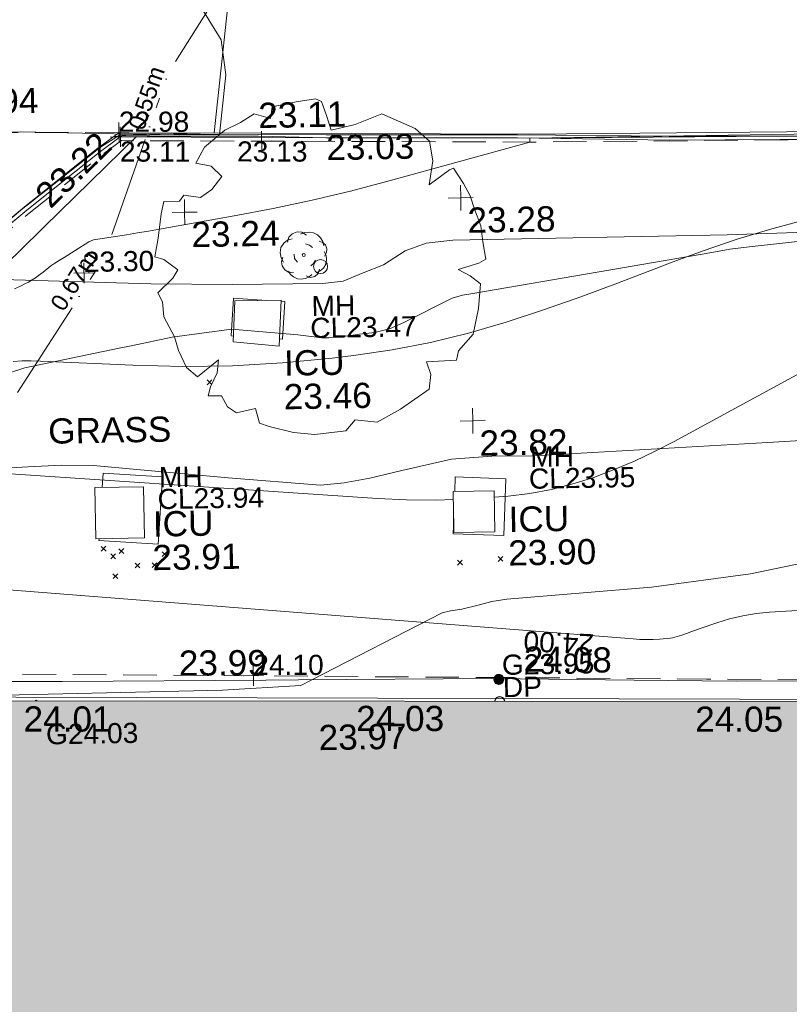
# Model space of a CAD drawing. Header units: millimetres. Extents: x -290717 to 520720, y -88450 to 287762.
# Tile 42 of 256: x -159322 to -147862, y -49527 to -34869. Entities that reach past the tile are written whole.
import ezdxf

# ---------------------------------------------------------------- set-up
doc = ezdxf.new("R2010")
doc.units = ezdxf.units.MM
for name, pattern in [('IMPORT-DASHED _2_', [750, 500, -250]), ('IMPORT-UG_EIR_QLB2 _2_', [2750, 1500, -300, 0, -300, 150, -300, 0, -200]), ('IMPORT-UG_ELEC_STREET LIGHTING_QLB2 _2_', [2700, 1500, -300, 0, -250, 150, -300, 0, -200])]:
    doc.linetypes.add(name, pattern=pattern)
for name, color, linetype, lineweight, true_color in [('00_TOPO_BUILDING_OUTLINE', 5, 'Continuous', 9, 0x0000ff), ('00_TOPO_KERB_BOTTOM', 1, 'Continuous', 9, 0xff0000), ('00_TOPO_KERB_TOP', 7, 'Continuous', 9, 0xa500a5), ('00_TOPO_LEVEL_SPOT', 7, 'Continuous', 9, 0x666666), ('00_TOPO_SERV_IC', 5, 'Continuous', 9, 0x0000ff), ('00_TOPO_TREE', 7, 'Continuous', 9, 0x666666), ('00_UAV_BUILDING_OUTLINE', 5, 'Continuous', 9, 0x0000ff), ('00_UAV_CONCRETE', 9, 'Continuous', 9, 0x808080), ('00_UAV_FORM_LINES', 7, 'Continuous', 9, 0x666666), ('00_UAV_SLOPE_TOP', 40, 'Continuous', 9, 0xffbf00), ('01_DTM_CONTOUR_MNR', 7, 'Continuous', 9, 0xa5a552), ('12333-PUM-2D-U-0001-C01 - Rev2_REVIT IMPORT_dwg', 7, 'Continuous', 9, 0x767676), ('A_RHA_Line', 7, 'Continuous', 9, 0x00a600), ('CONTOURS_INDEX', 4, 'Continuous', 9, 0x00ffff), ('CONTOURS_INDEX_LVL', 4, 'Continuous', 9, 0x00ffff), ('CONTOURS_MINOR', 7, 'Continuous', 9, 0x00a5a5), ('DOWNPIPE', 7, 'Continuous', 9, 0x7fbfff), ('DOWNPIPE_TXT', 7, 'Continuous', 9, 0x7fbfff), ('EAVE', 3, 'Continuous', 9, 0x00ff00), ('GULLY', 7, 'Continuous', 9, 0x7fbfff), ('GULLY_LVL', 7, 'Continuous', 9, 0x7fbfff), ('KERB_BOTTOM', 7, 'Continuous', 9, 0x0000a5), ('KERB_BOTTOM_LVL', 7, 'Continuous', 9, 0x0000a5), ('KERB_TOP', 2, 'Continuous', 9, 0xffff00), ('KERB_TOP_LVL', 2, 'Continuous', 9, 0xffff00), ('MANHOLES', 7, 'Continuous', 9, 0xa50000), ('MANHOLES_LVL', 7, 'Continuous', 9, 0xa50000), ('MANHOLES_TXT', 7, 'Continuous', 9, 0xa50000), ('PUM-EIRCOMM-NOTES', 6, 'Continuous', 9, 0xff00ff), ('PUM-EIRCOMM-QLB2', 6, 'IMPORT-UG_EIR_QLB2 _2_', 9, 0xff00ff), ('SPOT_HEIGHTS_LVL', 7, 'Continuous', 9, 0x00a500), ('TREE', 7, 'Continuous', 9, 0x00a500)]:
    doc.layers.add(name, color=color, linetype=linetype, lineweight=lineweight, true_color=true_color)
for name, color, linetype, lineweight in [('00_TOPO_ROAD_EDGE', 7, 'Continuous', 9), ('00_TOPO_SURVEY_TEXT', 7, 'Continuous', 9), ('A_RHA_Detail', 7, 'Continuous', 9), ('CHANGE_OF_SURFACE', 7, 'IMPORT-DASHED _2_', 9), ('CHANGE_OF_SURFACE_LVL', 7, 'Continuous', 9), ('GEN-TEXT', 7, 'Continuous', 9)]:
    doc.layers.add(name, color=color, linetype=linetype, lineweight=lineweight)
doc.styles.add('Arial_1', font='arial.ttf', dxfattribs={"height": 250})
doc.styles.add('Arial_3', font='arial.ttf', dxfattribs={"height": 300})
doc.styles.add('Swis721 Lt BT_2', font='swissl.ttf', dxfattribs={"height": 375})

# ---------------------------------------------------------------- blocks, each defined once
blk = doc.blocks.new('12333-PUM-2D-U-0001-C01 - Rev2_REVIT IMPORT_dwg_MM-2077200-Site Location Plan Existing')
at = {"layer": '00_TOPO_LEVEL_SPOT', "color": 254, "true_color": 0xcccccc, "flags": 128}
for points in [[(500, 0), (0, 0), (0, 500)], [(0, -500), (0, 0), (-500, 0)]]:
    blk.add_lwpolyline(points, dxfattribs=at)
blk = doc.blocks.new('12333-PUM-2D-U-0001-C01 - Rev2_REVIT IMPORT_dwg_CONIFEROUS_TREE-2077257-Site Location Plan Existing')
at = {"layer": '00_TOPO_TREE', "color": 254, "true_color": 0xcccccc, "flags": 128}
for points in [[(533745984, 725519958), (533746006, 725520030), (533746056, 725520081), (533746129, 725520109), (533746201, 725520102), (533746266, 725520059)], [(533746179, 725520073), (533746237, 725520095), (533746309, 725520102), (533746374, 725520088), (533746431, 725520059), (533746475, 725520016), (533746511, 725519958), (533746525, 725519893)], [(533745919, 725519662), (533745883, 725519727), (533745869, 725519799), (533745883, 725519879), (533745927, 725519944), (533745984, 725519987), (533746056, 725520008)], [(533746453, 725519965), (533746504, 725519944), (533746547, 725519908), (533746569, 725519850), (533746561, 725519792), (533746532, 725519742)], [(533746251, 725519929), (533746309, 725519908), (533746352, 725519871)], [(533746525, 725519807), (533746554, 725519749), (533746561, 725519684), (533746547, 725519619), (533746511, 725519561), (533746460, 725519525), (533746403, 725519496)], [(533746064, 725519504), (533745992, 725519511), (533745934, 725519547), (533745898, 725519605), (533745891, 725519669), (533745912, 725519734)], [(533746129, 725519655), (533746085, 725519713), (533746078, 725519778)], [(533746395, 725519684), (533746367, 725519633), (533746323, 725519597)], [(533746338, 725519468), (533746294, 725519431), (533746237, 725519410), (533746179, 725519403), (533746121, 725519410), (533746064, 725519439), (533746020, 725519475), (533745992, 725519525)], [(533746453, 725519547), (533746431, 725519482), (533746381, 725519439), (533746316, 725519424), (533746251, 725519453)]]:
    blk.add_lwpolyline(points, dxfattribs=at)
at = {"layer": '00_TOPO_TREE', "color": 254, "true_color": 0xcccccc}
blk.add_ellipse((533746222, 725519763), major_axis=(22.2, 0), ratio=1, dxfattribs=at)
blk = doc.blocks.new('12333-PUM-2D-U-0001-C01 - Rev2_REVIT IMPORT_dwg_MGS62954_T2_Galway_ITM_3d_Rev1-2077680-Site Location Plan Existing')
at = {"layer": '00_TOPO_KERB_BOTTOM', "color": 254, "true_color": 0xcccccc, "flags": 128}
for points in [[(533743428, 725521615), (533744406, 725521591), (533745581, 725521567), (533746585, 725521547)], [(533746585, 725521547), (533749434, 725521497), (533751695, 725521438), (533753341, 725521410), (533757066, 725521340), (533760093, 725521278), (533763840, 725521205), (533766553, 725521155), (533766920, 725521150)]]:
    blk.add_lwpolyline(points, dxfattribs=at)
at = {"layer": '00_TOPO_KERB_TOP', "color": 254, "true_color": 0xcccccc, "flags": 128}
for points in [[(533743434, 725521571), (533744406, 725521565), (533745581, 725521541), (533746584, 725521500)], [(533746584, 725521500), (533749433, 725521450), (533751696, 725521376), (533753341, 725521358), (533757065, 725521295), (533760092, 725521231), (533763839, 725521157), (533766553, 725521108), (533766899, 725521103)]]:
    blk.add_lwpolyline(points, dxfattribs=at)
at = {"layer": '00_TOPO_ROAD_EDGE', "color": 254, "true_color": 0xcccccc, "flags": 128}
blk.add_lwpolyline([(533732716, 725521829), (533734765, 725521820), (533736413, 725521800), (533738168, 725521743), (533739330, 725521700), (533740690, 725521690), (533742030, 725521670), (533743428, 725521615)], dxfattribs=at)
at = {"layer": '00_TOPO_SERV_IC', "color": 254, "true_color": 0xcccccc}
for p, q in [((533745186, 725519098), (533745148, 725518488)), ((533745186, 725519098), (533745872, 725519098)), ((533745872, 725519098), (533745834, 725518412)), ((533745148, 725518488), (533745834, 725518412)), ((533743052, 725515592), (533743052, 725516354)), ((533743776, 725516354), (533743052, 725516354)), ((533743776, 725515592), (533743776, 725516354)), ((533748386, 725515592), (533748386, 725516202)), ((533748386, 725516202), (533748996, 725516202)), ((533748996, 725516202), (533748996, 725515592)), ((533743052, 725515592), (533743776, 725515592)), ((533748386, 725515592), (533748996, 725515592))]:
    blk.add_line(p, q, dxfattribs=at)
at = {"layer": '00_UAV_CONCRETE', "color": 254, "true_color": 0xcccccc, "flags": 128}
blk.add_lwpolyline([(533775857, 725512584), (533775861, 725512743), (533773849, 725512821), (533771023, 725512916), (533770295, 725512941), (533767038, 725513031), (533766025, 725513053), (533763105, 725513118), (533761027, 725513165), (533759813, 725513192), (533756142, 725513259), (533756028, 725513260), (533752549, 725513304), (533751029, 725513348), (533748905, 725513410), (533746031, 725513439), (533745548, 725513444), (533742515, 725513475), (533741032, 725513500), (533739474, 725513527), (533739466, 725513449), (533738578, 725513441)], dxfattribs=at)
at = {"layer": '00_UAV_FORM_LINES', "color": 254, "true_color": 0xcccccc, "flags": 128}
for points in [[(533758143, 725520042), (533752533, 725519955), (533748445, 725519946), (533748049, 725519908), (533747734, 725519796), (533747406, 725519594), (533747100, 725519480), (533746802, 725519365), (533746498, 725519333), (533745151, 725519340), (533743936, 725519375), (533741557, 725519486)], [(533739049, 725517147), (533739528, 725516795), (533739737, 725516724), (533740021, 725516664), (533740629, 725516583), (533741150, 725516615), (533741520, 725516660), (533742062, 725516682), (533742559, 725516696), (533743030, 725516684), (533745040, 725516466), (533746413, 725516333), (533746766, 725516359), (533747146, 725516425), (533747626, 725516528), (533748368, 725516684), (533748970, 725516720), (533749603, 725516715), (533753083, 725516850), (533757724, 725517049)]]:
    blk.add_lwpolyline(points, dxfattribs=at)
at = {"layer": '00_UAV_SLOPE_TOP', "color": 254, "true_color": 0xcccccc, "flags": 128}
blk.add_lwpolyline([(533738720, 725516964), (533739049, 725517147), (533739526, 725517665), (533739877, 725518063), (533740692, 725518669), (533742314, 725520200), (533742364, 725520248), (533743765, 725521569)], dxfattribs=at)
at = {"layer": '01_DTM_CONTOUR_MNR', "color": 254, "true_color": 0xcccccc, "flags": 128}
for points in [[(533738192, 725513270), (533744897, 725513304), (533746065, 725513357), (533746220, 725513430), (533748192, 725514399), (533748314, 725514429), (533748484, 725514448), (533748729, 725514505), (533748931, 725514556), (533749156, 725514588), (533751315, 725514728), (533752789, 725514898), (533754470, 725515219)], [(533741810, 725518084), (533742039, 725518153), (533743450, 725518422), (533743631, 725518457), (533744242, 725518573), (533745125, 725518678), (533746115, 725518576), (533746476, 725518527), (533746573, 725518525), (533746679, 725518531), (533746896, 725518554), (533747032, 725518569), (533747260, 725518588), (533747481, 725518641), (533747693, 725518734), (533748421, 725519079), (533748576, 725519123), (533748728, 725519146), (533752299, 725519694), (533752568, 725519737), (533752856, 725519768), (533755340, 725520000)], [(533743425, 725521578), (533743605, 725521589), (533744317, 725521587), (533744410, 725521582), (533745000, 725521580), (533745107, 725522463), (533745048, 725522989), (533744350, 725524170), (533745258, 725524999), (533746017, 725525676), (533746641, 725526133), (533747090, 725526500), (533746785, 725526509), (533746660, 725526513), (533746178, 725526525), (533745789, 725526580), (533745298, 725526675), (533743217, 725526938), (533741391, 725527117), (533740575, 725527167), (533738630, 725527241), (533735890, 725527380), (533733220, 725527440)]]:
    blk.add_lwpolyline(points, dxfattribs=at)
at = {"xscale": 0.375, "yscale": 0.375, "zscale": 0.375}
for p in [(533748574, 725520573), (533744460, 725520430), (533748694, 725517250)]:
    blk.add_blockref('12333-PUM-2D-U-0001-C01 - Rev2_REVIT IMPORT_dwg_MM-2077200-Site Location Plan Existing', p, dxfattribs=at)
blk.add_blockref('12333-PUM-2D-U-0001-C01 - Rev2_REVIT IMPORT_dwg_CONIFEROUS_TREE-2077257-Site Location Plan Existing', (0, 0))
at = {"layer": '00_TOPO_BUILDING_OUTLINE', "color": 251, "true_color": 0x666666, "insert": (533746318, 725512762), "char_height": 375, "width": 1495.9, "attachment_point": 1, "line_spacing_factor": 1.005062, "style": 'Swis721 Lt BT_2'}
blk.add_mtext('23.97', dxfattribs=at)
at = {"layer": '00_TOPO_KERB_BOTTOM', "color": 251, "true_color": 0x666666, "insert": (533746585, 725521543), "char_height": 375, "width": 1495.9, "attachment_point": 1, "line_spacing_factor": 1.005062, "style": 'Swis721 Lt BT_2'}
blk.add_mtext('23.03', dxfattribs=at)
at = {"layer": '00_TOPO_KERB_TOP', "color": 251, "true_color": 0x666666, "insert": (533745581, 725522039), "char_height": 375, "width": 1495.9, "attachment_point": 1, "line_spacing_factor": 1.005062, "style": 'Swis721 Lt BT_2'}
blk.add_mtext('23.11', dxfattribs=at)
at = {"layer": '00_TOPO_LEVEL_SPOT', "char_height": 375, "width": 1495.9, "attachment_point": 1, "line_spacing_factor": 1.005062, "style": 'Swis721 Lt BT_2'}
for s, insert in [('23.28', (533748669, 725520425)), ('23.24', (533744555, 725520283)), ('23.82', (533748789, 725517103))]:
    blk.add_mtext(s, dxfattribs=dict(at, insert=insert))
at = {"layer": '00_TOPO_ROAD_EDGE', "color": 251, "true_color": 0x666666, "insert": (533741001, 725522320), "char_height": 375, "width": 1495.9, "attachment_point": 1, "line_spacing_factor": 1.005062, "style": 'Swis721 Lt BT_2'}
blk.add_mtext('22.94', dxfattribs=at)
at = {"layer": '00_TOPO_SERV_IC', "color": 251, "true_color": 0x666666, "char_height": 375, "attachment_point": 1, "line_spacing_factor": 1.005062, "style": 'Swis721 Lt BT_2'}
for s, insert, width in [('ICU', (533745900, 725518345), 1021.01), ('23.46', (533745887, 725517845), 1495.9), ('ICU', (533743905, 725515984), 1021.01), ('ICU', (533749203, 725515961), 1021.01), ('23.91', (533743891, 725515484), 1495.9), ('23.90', (533749189, 725515461), 1495.9)]:
    blk.add_mtext(s, dxfattribs=dict(at, insert=insert, width=width))
at = {"layer": '00_TOPO_SURVEY_TEXT', "color": 251, "true_color": 0x666666, "insert": (533742371, 725517394), "char_height": 375, "width": 2018.28, "attachment_point": 1, "line_spacing_factor": 1.005062, "style": 'Swis721 Lt BT_2'}
blk.add_mtext('GRASS', dxfattribs=at)
at = {"layer": '00_UAV_BUILDING_OUTLINE', "color": 251, "true_color": 0x666666, "char_height": 375, "width": 1495.9, "attachment_point": 1, "rotation": 358.9593, "line_spacing_factor": 1.005062, "style": 'Swis721 Lt BT_2'}
for s, insert in [('24.01', (533741933, 725513117)), ('24.03', (533746885, 725513038)), ('24.05', (533751932, 725512939))]:
    blk.add_mtext(s, dxfattribs=dict(at, insert=insert))
at = {"layer": '00_UAV_CONCRETE', "color": 251, "true_color": 0x666666, "char_height": 375, "width": 1495.9, "attachment_point": 1, "line_spacing_factor": 1.005062, "style": 'Swis721 Lt BT_2'}
for s, insert, rotation in [('23.99', (533744258, 725513907), 359.417), ('24.08', (533749398, 725513879), 358.3338)]:
    blk.add_mtext(s, dxfattribs=dict(at, insert=insert, rotation=rotation))
at = {"layer": '00_UAV_SLOPE_TOP', "color": 251, "true_color": 0x666666, "insert": (533742206, 725520779), "char_height": 375, "width": 1495.9, "attachment_point": 1, "rotation": 43.332, "line_spacing_factor": 1.005062, "style": 'Swis721 Lt BT_2'}
blk.add_mtext('23.22', dxfattribs=at)
blk = doc.blocks.new('12333-PUM-2D-U-0001-C01 - Rev2_REVIT IMPORT_dwg_TREE_1-V219-Site Location Plan Existing')
at = {"layer": 'TREE', "color": 9, "true_color": 0xaae1aa, "flags": 128}
blk.add_lwpolyline([(-230.614, 433.535), (-189.325, 457.704), (-140.987, 443.605), (-135.952, 477.845), (-64.451, 491.944), (-6.042, 500), (11.078, 490.937), (25.176, 449.648), (38.268, 405.337), (110.775, 421.45), (190.332, 451.662), (289.023, 406.344), (331.319, 368.077), (339.376, 308.661), (327.291, 238.167), (388.721, 281.47), (400.806, 286.506), (430.01, 240.181), (449.144, 202.92), (461.229, 162.638), (479.355, 113.293), (484.391, 64.955), (492.447, 13.595), (471.299, 1.511), (409.869, -15.609), (445.116, -35.75), (475.327, -59.919), (468.278, -133.434), (451.158, -208.963), (406.848, -258.308), (399.799, -285.498), (310.171, -289.527), (323.263, -326.788), (317.221, -371.098), (230.614, -428.499), (160.121, -465.76), (94.663, -457.704), (66.465, -489.93), (-26.183, -500), (-89.627, -492.951), (-161.128, -473.817), (-190.332, -462.739), (-201.41, -419.436), (-257.805, -431.521), (-283.988, -412.387), (-302.115, -380.161), (-341.39, -379.154), (-334.34, -351.964), (-313.192, -310.675), (-309.164, -272.407), (-372.608, -321.752), (-404.834, -293.555), (-426.989, -242.195), (-438.066, -201.913), (-469.285, -141.49), (-472.306, -97.18), (-485.398, -69.99), (-440.081, -26.687), (-424.975, -2.518), (-466.264, 28.701), (-492.447, 37.764), (-482.377, 93.152), (-472.306, 165.66), (-463.243, 201.913), (-416.918, 201.913), (-403.827, 220.04), (-353.474, 211.984), (-319.235, 235.146), (-289.023, 273.414), (-320.242, 304.632), (-365.559, 314.703), (-339.376, 361.027), (-277.946, 411.38)], close=True, dxfattribs=at)
blk = doc.blocks.new('12333-PUM-2D-U-0001-C01 - Rev2_REVIT IMPORT_dwg_MH_CIR2-V239-Site Location Plan Existing')
at = {"layer": 'GULLY', "color": 254, "true_color": 0xd4e9ff, "flags": 128}
blk.add_lwpolyline([(154, 475), (0, 500), (-154, 475)], dxfattribs=at)
blk = doc.blocks.new('12333-PUM-2D-U-0001-C01 - Rev2_REVIT IMPORT_dwg_SPOT-2077769-Site Location Plan Existing')
at = {"layer": 'CHANGE_OF_SURFACE_LVL', "color": 253, "true_color": 0xaaaaaa}
for p, q in [((0, 500), (0, -500)), ((-500, 0), (500, 0))]:
    blk.add_line(p, q, dxfattribs=at)
blk = doc.blocks.new('12333-PUM-2D-U-0001-C01 - Rev2_REVIT IMPORT_dwg_SPOT-2077770-Site Location Plan Existing')
at = {"layer": 'KERB_BOTTOM_LVL', "color": 9, "true_color": 0xaaaae1}
for p, q in [((0, 500), (0, -500)), ((-500, 0), (500, 0))]:
    blk.add_line(p, q, dxfattribs=at)
blk = doc.blocks.new('12333-PUM-2D-U-0001-C01 - Rev2_REVIT IMPORT_dwg_SPOT-2077810-Site Location Plan Existing')
at = {"layer": 'KERB_TOP_LVL', "color": 51, "true_color": 0xffffaa}
for p, q in [((0, 500), (0, -500)), ((-500, 0), (500, 0))]:
    blk.add_line(p, q, dxfattribs=at)
blk = doc.blocks.new('12333-PUM-2D-U-0001-C01 - Rev2_REVIT IMPORT_dwg_SPOT-2077775-Site Location Plan Existing')
at = {"layer": 'SPOT_HEIGHTS_LVL', "color": 9, "true_color": 0xaae1aa}
for p, q in [((0, 500), (0, -500)), ((-500, 0), (500, 0))]:
    blk.add_line(p, q, dxfattribs=at)
blk = doc.blocks.new('12333-PUM-2D-U-0001-C01 - Rev2_REVIT IMPORT_dwg_MH_CIR1-V256-Site Location Plan Existing')
at = {"layer": 'DOWNPIPE', "color": 254, "true_color": 0xd4e9ff, "flags": 128}
for points in [[(493, 45), (475, 154), (404, 293), (293, 404), (154, 475), (0, 500), (-154, 475), (-293, 404), (-404, 293), (-475, 154), (-490, 63)], [(483, 45), (466, 151), (396, 288), (288, 396), (151, 466), (0, 490), (-151, 466), (-288, 396), (-396, 288), (-466, 151), (-480, 62)], [(464, 45), (448, 145), (381, 276), (276, 381), (145, 448), (0, 471), (-145, 448), (-276, 381), (-381, 276), (-448, 145), (-461, 62)]]:
    blk.add_lwpolyline(points, dxfattribs=at)
blk = doc.blocks.new('12333-PUM-2D-U-0001-C01 - Rev2_REVIT IMPORT_dwg_MH_CIR2-V255-Site Location Plan Existing')
at = {"layer": 'GULLY', "color": 254, "true_color": 0xd4e9ff}
for p, q in [((-499, -33), (33, 499)), ((-496, 60), (-60, 496)), ((-488, -111), (111, 488)), ((-467, -180), (180, 467)), ((-467, 179), (-179, 467)), ((-438, -241), (241, 438)), ((-403, -296), (296, 403)), ((-362, -345), (345, 362)), ((-315, -388), (388, 315)), ((-263, -425), (425, 263)), ((-204, -456), (456, 204)), ((-138, -480), (480, 138)), ((-64, -496), (496, 64)), ((22, -500), (500, -22)), ((128, -483), (483, -128)), ((305, -396), (396, -305))]:
    blk.add_line(p, q, dxfattribs=at)
at = {"layer": 'GULLY', "color": 254, "true_color": 0xd4e9ff, "flags": 128}
blk.add_lwpolyline([(475, -154), (500, 0), (475, 154), (404, 293), (293, 404), (154, 475), (0, 500), (-154, 475), (-293, 404), (-404, 293), (-475, 154), (-500, 0), (-475, -154), (-404, -293), (-293, -404), (-154, -475), (0, -500), (154, -475), (293, -404), (404, -293)], close=True, dxfattribs=at)
blk = doc.blocks.new('12333-PUM-2D-U-0001-C01 - Rev2_REVIT IMPORT_dwg-1620468-Site Location Plan Existing')
at = {"layer": 'CHANGE_OF_SURFACE', "color": 253, "true_color": 0xaaaaaa, "flags": 128}
for points in [[(102421, -94223), (95710, -94097), (95079, -95912)], [(97666, -98436), (97957, -98067), (98176, -97794), (98567, -97428), (99133, -96937), (99549, -96595), (100102, -96163), (100450, -95887), (101065, -95398), (102155, -94556), (102457, -94342), (104545, -94385), (108539, -94469), (113452, -94513), (118692, -94673), (123079, -94754), (127999, -94841), (133904, -94962), (137314, -95022), (138010, -95088), (138622, -95187), (139110, -95298), (139677, -95457), (140183, -95666), (140662, -95984), (141246, -96532), (141712, -97124), (142036, -97862), (142218, -98390), (142014, -98961), (141892, -99280), (141685, -99740), (141476, -100165), (141253, -100548), (140959, -100981), (140643, -101395), (140416, -101748), (140170, -102223), (139981, -102596), (139408, -103693), (139471, -103726)], [(134841, -103271), (134843, -103028), (126720, -102873), (119869, -102718), (111028, -102508), (97534, -102177), (97592, -100144)]]:
    blk.add_lwpolyline(points, dxfattribs=at)
at = {"layer": 'CONTOURS_INDEX', "color": 131, "true_color": 0xaaffff, "flags": 128}
for points in [[(99141, -100851), (109949, -101893), (110047, -101900), (110144, -101905), (110242, -101905), (110340, -101903), (110392, -101900), (110464, -101894), (110534, -101884), (110603, -101867), (110672, -101847), (110740, -101824), (110808, -101801), (110876, -101779), (110945, -101756), (111194, -101675), (111388, -101620), (111585, -101576), (111784, -101548), (111985, -101531), (117719, -101287)], [(100541, -95676), (100974, -95326), (101103, -95227), (101157, -95186), (101211, -95144), (101266, -95103), (101320, -95062), (102095, -94473), (102158, -94426), (102429, -94261), (103838, -94251), (104168, -91621)]]:
    blk.add_lwpolyline(points, dxfattribs=at)
at = {"layer": 'CONTOURS_MINOR', "color": 254, "true_color": 0xaae1e1, "flags": 128}
for points in [[(100828, -96522), (100917, -96481), (100984, -96449), (101038, -96422), (101090, -96393), (101140, -96360), (101190, -96326), (101257, -96277), (101374, -96189), (101404, -96168), (101420, -96158), (101435, -96148), (101516, -96099), (101573, -96066), (101629, -96032), (101685, -95998), (101741, -95964), (101945, -95839), (102016, -95809), (102345, -95766), (102510, -95743), (102674, -95720), (102839, -95696), (103003, -95670), (104117, -95492), (104699, -95391), (105279, -95279), (105856, -95151), (106431, -95012), (108538, -94471), (108538, -94411), (113458, -94423)], [(107916, -99748), (108122, -99733), (108447, -99698), (108769, -99646), (109087, -99570), (109401, -99478), (109709, -99366), (110014, -99245), (110312, -99110), (110607, -98965), (114108, -97141)], [(100787, -97601), (100922, -97596), (101057, -97597), (101193, -97603), (102568, -97689), (103311, -97718), (104054, -97722), (104796, -97690), (105537, -97633), (105855, -97600), (106434, -97524), (107008, -97427), (107576, -97296), (108140, -97143), (108698, -96968), (109254, -96786), (109807, -96594), (110357, -96395), (110585, -96310), (111091, -96132), (111601, -95969), (112118, -95825), (112638, -95696)], [(100201, -99229), (106176, -99736), (106610, -99762), (107043, -99776), (107307, -99771)]]:
    blk.add_lwpolyline(points, dxfattribs=at)
at = {"layer": 'EAVE', "color": 81, "true_color": 0xaaffaa, "flags": 128}
blk.add_lwpolyline([(134976, -103274), (134976, -103235), (124090, -103073), (97145, -102525), (97138, -101655), (97012, -101652)], dxfattribs=at)
at = {"layer": 'GEN-TEXT', "color": 253, "true_color": 0xaaaaaa}
for p, q in [((103670, -97997), (103741, -97926)), ((103741, -97997), (103670, -97926)), ((102051, -100447), (102122, -100376)), ((102122, -100447), (102051, -100376)), ((102190, -100563), (102261, -100492)), ((102261, -100563), (102190, -100492)), ((102314, -100487), (102385, -100416)), ((102385, -100487), (102314, -100416)), ((102957, -100544), (103028, -100473)), ((103028, -100544), (102957, -100473)), ((102551, -100705), (102622, -100634)), ((102622, -100705), (102551, -100634)), ((102806, -100706), (102877, -100635)), ((102877, -100706), (102806, -100635)), ((107352, -100746), (107423, -100675)), ((107423, -100746), (107352, -100675)), ((107957, -100703), (108028, -100632)), ((108028, -100703), (107957, -100632)), ((102218, -100858), (102289, -100787)), ((102289, -100858), (102218, -100787))]:
    blk.add_line(p, q, dxfattribs=at)
at = {"layer": 'KERB_BOTTOM', "color": 9, "true_color": 0xaaaae1, "flags": 128}
blk.add_lwpolyline([(97665, -98284), (97863, -97995), (98090, -97714), (98489, -97341), (99057, -96848), (99475, -96503), (100029, -96070), (100377, -95795), (100993, -95305), (102085, -94461), (102421, -94223), (104548, -94267), (108541, -94351), (113455, -94395)], dxfattribs=at)
at = {"layer": 'KERB_TOP', "color": 51, "true_color": 0xffffaa, "flags": 128}
blk.add_lwpolyline([(97665, -98371), (97913, -98033), (98136, -97756), (98530, -97387), (99097, -96895), (99514, -96552), (100067, -96119), (100416, -95844), (101031, -95354), (102122, -94511), (102440, -94286), (104546, -94330), (108540, -94413), (113453, -94458)], dxfattribs=at)
at = {"layer": 'MANHOLES', "color": 9, "true_color": 0xe1aaaa}
for p, q in [((104084, -96716), (104577, -96757)), ((107295, -100280), (107307, -100052)), ((102018, -100286), (102020, -100262))]:
    blk.add_line(p, q, dxfattribs=at)
at = {"layer": 'MANHOLES', "color": 9, "true_color": 0xe1aaaa, "flags": 128}
for points in [[(104074, -97279), (104038, -97276), (104084, -96716)], [(104791, -96774), (104849, -96779), (104804, -97339), (104760, -97335)], [(102081, -99500), (102098, -99287), (102979, -99358), (102900, -100356), (102018, -100286)], [(107328, -99652), (107339, -99435), (108091, -99474), (108047, -100319), (107295, -100280)]]:
    blk.add_lwpolyline(points, dxfattribs=at)
at = {"layer": 'PUM-EIRCOMM-QLB2', "color": 211, "true_color": 0xffaaff, "flags": 128}
blk.add_lwpolyline([(201398, -90242), (194300, -89978), (176492, -89664), (164630, -89559), (152400, -89441), (137995, -89062), (117127, -88726), (106155, -88784), (103180, -93333), (102151, -96110), (100560, -98494), (99441, -100108), (97793, -102068)], dxfattribs=at)
at = {"layer": 'TREE', "color": 9, "true_color": 0xaae1aa}
blk.add_circle((105389, -96268), 105, dxfattribs=at)
blk.add_blockref('12333-PUM-2D-U-0001-C01 - Rev2_REVIT IMPORT_dwg_MGS62954_T2_Galway_ITM_3d_Rev1-2077680-Site Location Plan Existing', (-533641080, -725615854))
for name, p, xscale, yscale, zscale in [('12333-PUM-2D-U-0001-C01 - Rev2_REVIT IMPORT_dwg_TREE_1-V219-Site Location Plan Existing', (105389, -96268), 5, 5, 5), ('12333-PUM-2D-U-0001-C01 - Rev2_REVIT IMPORT_dwg_SPOT-2077770-Site Location Plan Existing', (102421, -94223), 0.3, 0.3, 0.3), ('12333-PUM-2D-U-0001-C01 - Rev2_REVIT IMPORT_dwg_SPOT-2077810-Site Location Plan Existing', (102440, -94286), 0.3, 0.3, 0.3), ('12333-PUM-2D-U-0001-C01 - Rev2_REVIT IMPORT_dwg_SPOT-2077769-Site Location Plan Existing', (104545, -94385), 0.3, 0.3, 0.3), ('12333-PUM-2D-U-0001-C01 - Rev2_REVIT IMPORT_dwg_SPOT-2077775-Site Location Plan Existing', (101866, -96303), 0.3, 0.3, 0.3), ('12333-PUM-2D-U-0001-C01 - Rev2_REVIT IMPORT_dwg_SPOT-2077769-Site Location Plan Existing', (104281, -102342), 0.3, 0.3, 0.3), ('12333-PUM-2D-U-0001-C01 - Rev2_REVIT IMPORT_dwg_MH_CIR2-V255-Site Location Plan Existing', (107936, -102459), 0.15, 0.15, 0.15), ('12333-PUM-2D-U-0001-C01 - Rev2_REVIT IMPORT_dwg_MH_CIR2-V239-Site Location Plan Existing', (101042, -102700), 0.1, 0.1, 0.1), ('12333-PUM-2D-U-0001-C01 - Rev2_REVIT IMPORT_dwg_MH_CIR1-V256-Site Location Plan Existing', (107944, -102791), 0.15, 0.15, 0.15)]:
    blk.add_blockref(name, p, dxfattribs=dict(xscale=xscale, yscale=yscale, zscale=zscale))
at = {"layer": 'CHANGE_OF_SURFACE_LVL', "char_height": 300, "width": 1256.11, "attachment_point": 1, "rotation": 358.873, "line_spacing_factor": 0.941778, "style": 'Arial_3'}
for s, insert in [('23.13', (104179, -94382)), ('24.10', (104287, -102028))]:
    blk.add_mtext(s, dxfattribs=dict(at, insert=insert))
at = {"layer": 'CONTOURS_INDEX_LVL', "insert": (109351, -102113), "char_height": 300, "width": 1256.11, "attachment_point": 1, "rotation": 176.3055, "line_spacing_factor": 0.941778, "style": 'Arial_3'}
blk.add_mtext('24.00', dxfattribs=at)
at = {"layer": 'DOWNPIPE_TXT', "insert": (107994, -102426), "char_height": 300, "width": 694.17, "attachment_point": 1, "line_spacing_factor": 0.941778, "style": 'Arial_3'}
blk.add_mtext('DP', dxfattribs=at)
at = {"layer": 'GULLY_LVL', "char_height": 300, "width": 1645.43, "attachment_point": 1, "line_spacing_factor": 0.941778, "style": 'Arial_3'}
for s, insert in [('G23.95', (107986, -102094)), ('G24.03', (101180, -103010))]:
    blk.add_mtext(s, dxfattribs=dict(at, insert=insert))
at = {"layer": 'KERB_BOTTOM_LVL', "insert": (102427, -93908), "char_height": 300, "width": 1256.11, "attachment_point": 1, "rotation": 358.873, "line_spacing_factor": 0.941778, "style": 'Arial_3'}
blk.add_mtext('22.98', dxfattribs=at)
at = {"layer": 'KERB_TOP_LVL', "insert": (102435, -94353), "char_height": 300, "width": 1256.11, "attachment_point": 1, "rotation": 358.873, "line_spacing_factor": 0.941778, "style": 'Arial_3'}
blk.add_mtext('23.11', dxfattribs=at)
at = {"layer": 'MANHOLES_LVL', "char_height": 300, "width": 1895.19, "attachment_point": 1, "line_spacing_factor": 0.941778, "style": 'Arial_3'}
for s, insert in [('CL23.47', (105220, -97030)), ('CL23.95', (108436, -99331)), ('CL23.94', (102903, -99537))]:
    blk.add_mtext(s, dxfattribs=dict(at, insert=insert))
at = {"layer": 'MANHOLES_TXT', "char_height": 300, "width": 774.97, "attachment_point": 1, "line_spacing_factor": 0.941778, "style": 'Arial_3'}
for insert in [(105244, -96704), (108461, -99005), (102928, -99212)]:
    blk.add_mtext('MH', dxfattribs=dict(at, insert=insert))
at = {"layer": 'PUM-EIRCOMM-NOTES', "char_height": 250, "width": 1160.03, "attachment_point": 2, "line_spacing_factor": 0.941778, "style": 'Arial_1'}
for s, insert, rotation in [('0.55m', (102724, -93670), 69.6681), ('0.67m', (101611, -96344), 56.2822)]:
    blk.add_mtext(s, dxfattribs=dict(at, insert=insert, rotation=rotation))
at = {"layer": 'SPOT_HEIGHTS_LVL', "insert": (101866, -95988), "char_height": 300, "width": 1256.11, "attachment_point": 1, "line_spacing_factor": 0.941778, "style": 'Arial_3'}
blk.add_mtext('23.30', dxfattribs=at)

msp = doc.modelspace()

# ---------------------------------------------------------------- hatches: boundary and pattern name
at = {"layer": 'A_RHA_Detail', "true_color": 0xc0c0c0}
h = msp.add_hatch(color=9, dxfattribs=at)
h.paths.add_polyline_path([(-80881, -68503), (-80401, -68483), (-80401, -62985), (-24475, -63009), (-24456, -50840), (-36623, -50832), (-36623, -44229), (-50959, -44214), (-50959, -42574), (-54564, -42571), (-54566, -45054), (-92409, -45027), (-92412, -49202), (-100062, -49202), (-100052, -64853), (-86121, -64853), (-86092, -62958), (-84861, -62958), (-84855, -68240), (-80871, -68240)])
h.paths.add_polyline_path([(-137239, -68462), (-132720, -68433), (-132847, -62850), (-130455, -62917), (-130498, -61356), (-117581, -61423), (-117492, -49184), (-125137, -49178), (-125134, -45033), (-163007, -45006), (-163007, -44090), (-163124, -44090), (-163123, -42384), (-166564, -42384), (-166565, -44044), (-193158, -44025), (-193195, -62864), (-137270, -62917), (-137254, -65680)])
h.paths.add_polyline_path([(120311, -32334), (120312, -31611), (133451, -31638), (133469, -19718), (121296, -19692), (121320, -8191), (112277, -8172), (112263, -14811), (78286, -14740), (78293, -8167), (76546, -8163), (69356, -8153), (69354, -9157), (68373, -9155), (68373, -13706), (69334, -13708), (69325, -16250), (66623, -16250), (66620, -17995), (65989, -17995), (65985, -19731), (57152, -19712), (57127, -31560), (70278, -31587), (70278, -32272), (78264, -32285), (78267, -31020), (112336, -31091), (112336, -32318), (119781, -32333)])
h.paths.add_polyline_path([(7504, -1791), (15482, -674), (15484, 148), (56188, 206), (56156, 14338), (18017, 14236), (17968, 34313), (21727, 34324), (21709, 40608), (18010, 40608), (17996, 45484), (9770, 45421), (3966, 45443), (3985, 14177), (1023, 14177), (-277, 14191), (-232, 5977), (-226, 194), (1220, 180), (7478, 143), (7489, -674)])
h.paths.add_polyline_path([(77756, 53), (77730, 1700), (94464, 1660), (94606, 17991), (88810, 18015), (88800, 14437), (69414, 14458), (69377, 100), (70761, 92)])
h.paths.add_polyline_path([(61252, 46454), (105775, 46473), (105768, 61853), (92285, 61853), (92309, 65784), (96107, 65768), (96060, 75209), (101085, 75072), (104988, 74765), (108404, 74364), (112009, 73787), (115645, 73050), (116891, 72762), (120209, 71893), (120865, 71704), (124136, 70670), (127436, 69481), (127820, 69395), (128274, 69332), (128732, 69307), (129190, 69320), (129645, 69372), (130095, 69461), (130535, 69588), (130963, 69751), (131376, 69950), (131771, 70182), (132163, 70461), (132496, 70742), (132821, 71065), (133117, 71414), (133384, 71787), (133617, 72179), (133817, 72591), (133983, 73018), (134112, 73458), (134204, 73907), (134258, 74362), (134273, 74820), (134251, 75277), (134190, 75731), (134091, 76179), (133955, 76617), (133783, 77041), (133576, 77450), (133336, 77840), (133064, 78209), (132762, 78554), (132432, 78872), (132077, 79161), (131698, 79420), (131300, 79646), (131094, 79746), (132146, 83110), (122788, 86283), (121604, 82800), (117096, 83871), (116842, 83526), (116121, 91222), (110238, 91274), (110194, 90435), (104988, 90486), (104973, 94310), (103746, 94310), (103840, 122852), (96365, 122932), (96350, 123952), (104556, 123902), (104607, 120249), (125503, 120134), (125662, 137657), (114480, 137699), (114382, 129150), (104644, 129188), (104578, 126217), (101184, 126159), (101265, 135959), (89967, 135989), (89928, 125824), (93631, 125841), (93581, 122932), (88697, 122905), (88679, 95739), (86378, 95739), (86378, 96178), (83280, 96201), (83274, 95736), (70170, 95733), (70166, 96272), (66675, 96257), (66655, 95756), (65785, 95756), (65888, 117471), (53473, 117488), (53434, 98570), (40649, 98570), (40610, 94406), (38854, 94410), (38849, 89464), (40612, 89518), (40665, 86258), (38372, 86306), (38370, 76901), (50938, 76944), (50923, 74599), (56485, 74589), (56485, 75195), (92465, 75233), (92646, 71767), (89811, 69363), (85313, 69361), (85313, 66907), (75210, 66903), (75210, 63816), (70819, 63816), (70819, 64253), (69457, 64253), (69456, 66902), (61303, 66899), (61305, 63970), (70500, 63970), (70500, 61853), (61246, 61849), (61252, 46455)])
h.paths.add_polyline_path([(-17153, 48569), (-17153, 60770), (-29363, 60775), (-29363, 67399), (-43507, 67405), (-43489, 69093), (-45766, 69109), (-45794, 67405), (-47272, 67404), (-47272, 66455), (-86005, 66469), (-86007, 60522), (-92663, 60522), (-92667, 50184), (-79752, 50180), (-79752, 48591), (-17158, 48569)])
h.paths.add_polyline_path([(-201056, 48629), (-138378, 48635), (-138378, 50133), (-125468, 50134), (-125469, 60566), (-132187, 60566), (-132187, 66533), (-170643, 66806), (-170643, 67739), (-200340, 67489), (-200349, 60828), (-201058, 60828), (-201057, 51102)])
h.paths.add_polyline_path([(-240052, 54769), (-239444, 54811), (-239187, 54842), (-238765, 54941), (-238382, 55122), (-237990, 55355), (-237269, 55936), (-237030, 56229), (-236793, 56569), (-236555, 57004), (-236433, 57267), (-236300, 57753), (-236251, 58017), (-236236, 58516), (-236233, 58988), (-236214, 59823), (-236364, 59821), (-236634, 60698), (-236392, 61432), (-236225, 61435), (-236202, 62638), (-232564, 62639), (-232564, 63049), (-232732, 63049), (-232860, 63458), (-232732, 63914), (-232561, 63914), (-232522, 70598), (-240629, 70599), (-240630, 72351), (-246413, 72347), (-246413, 70616), (-254450, 70619), (-254455, 70754), (-254470, 73192), (-263883, 73268), (-263902, 68261), (-263715, 68260), (-263553, 67820), (-263719, 67392), (-263914, 67392), (-263957, 58634), (-260181, 58611), (-260192, 56354), (-257185, 56339), (-257213, 57093), (-257339, 57093), (-257471, 57532), (-257339, 58062), (-257203, 58064), (-257174, 58599), (-256478, 58575), (-256478, 58789), (-256013, 58912), (-255397, 58781), (-255397, 58596), (-243810, 58586), (-243805, 58352), (-243741, 57885), (-243619, 57422), (-243424, 56944), (-243247, 56608), (-243003, 56250), (-242732, 55933), (-242372, 55603), (-242141, 55425), (-241805, 55217), (-241529, 55077), (-241101, 54917), (-240836, 54841), (-240453, 54789), (-240203, 54777)])
h.paths.add_polyline_path([(40277, 59895), (40329, 69197), (36589, 69218), (36619, 74674), (32264, 74687), (32233, 69156), (11917, 69270), (11967, 78219), (29088, 78123), (29143, 88141), (15719, 88216), (15733, 90590), (4594, 90652), (4525, 78265), (10097, 78234), (10077, 74773), (4548, 74804), (4466, 60107), (19126, 60025), (19140, 62528), (31739, 62457), (31725, 59943), (38370, 59906)])
h.paths.add_polyline_path([(-246083, 72334), (-246083, 72334), (-246208, 72334)])
h.paths.add_polyline_path([(-114575, 112178), (-114575, 112178), (-114707, 115802)])
h.paths.add_polyline_path([(-154700, 101760), (-114382, 101776), (-114382, 106927), (-113756, 106927), (-113758, 111847), (-114432, 111847), (-114432, 112178), (-114575, 112178), (-114579, 121707), (-123057, 121707), (-123069, 156453), (-119381, 156454), (-119381, 160166), (-115501, 160167), (-115503, 166207), (-132412, 166600), (-132412, 166666), (-135275, 166665), (-135275, 166628), (-135911, 166628), (-135911, 166352), (-152521, 166346), (-152518, 159143), (-150699, 159118), (-150756, 122561), (-151059, 122561), (-151061, 121302), (-154138, 121373), (-154138, 121865), (-154704, 121867), (-154689, 119352), (-154746, 119352), (-154746, 118722), (-160794, 118749), (-160794, 119411), (-163852, 119422), (-163855, 118762), (-167569, 118779), (-166635, 124395), (-166844, 124471), (-167569, 124708), (-168028, 124841), (-168631, 124991), (-169238, 125117), (-169850, 125220), (-170466, 125298), (-171089, 125352), (-171704, 125381), (-172325, 125386), (-172782, 125375), (-173402, 125337), (-174019, 125276), (-174634, 125190), (-175245, 125081), (-176047, 124896), (-176665, 124725), (-177045, 124609), (-177632, 124405), (-176665, 118819), (-177559, 118822), (-177662, 125263), (-176365, 126543), (-159462, 126320), (-157058, 128609), (-157061, 136153), (-158639, 137740), (-159352, 137740), (-161634, 140201), (-168728, 140257), (-171035, 137943), (-174184, 137943), (-176460, 140292), (-177342, 140292), (-177342, 140358), (-183429, 140356), (-185922, 137917), (-185922, 131757), (-186907, 131757), (-187725, 130810), (-187724, 127376), (-186481, 126305), (-186479, 122327), (-185176, 121059), (-180304, 121059), (-180304, 118802), (-193555, 118802), (-193555, 133118), (-192594, 133118), (-192594, 134201), (-192225, 134201), (-192226, 136615), (-192595, 136615), (-192595, 137734), (-193589, 137734), (-193589, 147475), (-193163, 147493), (-192607, 147551), (-192360, 147590), (-192200, 147617), (-191883, 147683), (-191569, 147762), (-191020, 147932), (-190951, 147956), (-190648, 148071), (-190350, 148198), (-190057, 148336), (-189770, 148486), (-189375, 148717), (-189133, 148873), (-188868, 149059), (-188610, 149255), (-188355, 149465), (-188080, 149714), (-187885, 149902), (-187538, 150274), (-187446, 150378), (-187241, 150629), (-187046, 150888), (-186862, 151154), (-186546, 151670), (-186524, 151707), (-163675, 151670), (-163688, 148134), (-157304, 148136), (-157304, 155760), (-157557, 155765), (-157556, 166678), (-187009, 166700), (-187013, 162054), (-188707, 162045), (-188706, 155022), (-188738, 154651), (-188799, 154283), (-188857, 154035), (-188966, 153679), (-189103, 153333), (-189266, 152998), (-189455, 152677), (-189645, 152421), (-189917, 152104), (-190213, 151809), (-190531, 151539), (-190869, 151294), (-191225, 151076), (-191598, 150887), (-192093, 150683), (-192485, 150570), (-192904, 150482), (-193187, 150441), (-193594, 150407), (-193595, 151460), (-205369, 151455), (-205354, 113350), (-207187, 113349), (-207184, 105991), (-205313, 105991), (-205311, 101770), (-175489, 101781), (-175489, 110890), (-154703, 110898), (-154701, 103310)])
h.paths.add_polyline_path([(193736, 113048), (208865, 114991), (208976, 114127), (216448, 115086), (216039, 118272), (232649, 120405), (233426, 114352), (240632, 115278), (239855, 121330), (256407, 123456), (257092, 118089), (264572, 119041), (261878, 138525), (259179, 138222), (259197, 137439), (254686, 136897), (255413, 131315), (240853, 129522), (239771, 137919), (240650, 138010), (240062, 142777), (239166, 142685), (237631, 151018), (266173, 154561), (271297, 142612), (276532, 144861), (274942, 148528), (302075, 160135), (300216, 164320), (301528, 164907), (300405, 167478), (299017, 166946), (295627, 174519), (294333, 177537), (287289, 174519), (289428, 169661), (272957, 162557), (271943, 164897), (267016, 162764), (268502, 159357), (265200, 157946), (226856, 153147), (227510, 148852), (228281, 141179), (227302, 141050), (227895, 136433), (228749, 136524), (229602, 128024), (217691, 126494), (217642, 126874), (215139, 126553), (215195, 126113), (215016, 126090), (214841, 127450), (192259, 124549), (193486, 114991)])
h.paths.add_polyline_path([(-78076, 117606), (-78076, 117610), (-78070, 129486), (-74723, 129478), (-74723, 125436), (-48016, 125380), (-47997, 135873), (-61198, 135902), (-74715, 135924), (-74724, 131865), (-78070, 131873), (-78063, 149550), (-58292, 149542), (-58292, 148946), (-37708, 148938), (-37708, 159740), (-44148, 159743), (-44148, 162961), (-49830, 162961), (-49831, 160632), (-78494, 160644), (-78494, 161615), (-78739, 161615), (-78692, 168188), (-90845, 168127), (-90963, 152687), (-89065, 152686), (-89080, 117610), (-78375, 117606)])
h.paths.add_polyline_path([(69255, 129236), (69260, 136168), (86068, 136131), (86009, 164703), (58790, 164724), (58790, 170119), (54460, 170122), (54457, 166153), (47042, 166159), (47041, 164669), (39173, 164675), (39173, 164079), (17015, 164095), (17002, 147267), (12660, 147267), (12654, 139138), (17031, 139135), (17025, 129935), (39191, 129919), (39191, 129258), (69014, 129236)])
h.paths.add_polyline_path([(39266, 139468), (33051, 139484), (33088, 153428), (39278, 153412), (39278, 152830), (43058, 152820), (43025, 140093), (39267, 140093)])
h.paths.add_polyline_path([(1980, 189123), (18699, 189180), (18678, 195254), (24349, 195273), (24335, 199551), (28830, 199566), (28798, 208816), (24335, 208806), (24334, 209113), (16812, 209088), (16807, 208844), (6772, 208809), (6797, 201489), (-8471, 201437), (-8471, 200429), (-11856, 200418), (-11824, 190892), (-7615, 190905), (-7615, 190171), (-4609, 190169), (-4608, 190917), (1973, 190939), (1977, 189837)])
h.paths.add_polyline_path([(-20506, 190640), (-20122, 206347), (-41550, 207015), (-41462, 210450), (-31391, 210152), (-31079, 223863), (-44305, 224231), (-44491, 211866), (-47510, 211943), (-47723, 203659), (-47076, 203635), (-47175, 199532), (-46801, 199520), (-46874, 195479), (-44600, 195425), (-44686, 192243), (-38074, 192136), (-38104, 191127), (-21538, 190669)])
h.paths.add_polyline_path([(16801, 195962), (9657, 196015), (9644, 199514), (11632, 199486), (11632, 203322), (16807, 203391), (16801, 195984)])
h.paths.add_polyline_path([(122085, 200536), (122088, 206386), (125211, 206386), (125211, 206646), (126203, 206646), (126203, 207041), (130401, 206979), (130444, 209883), (126203, 209946), (126203, 214624), (127365, 214624), (127365, 225380), (126160, 225380), (126207, 241475), (119483, 241496), (119479, 246182), (109944, 246175), (109953, 233033), (115001, 233033), (115000, 208653), (112026, 208653), (112024, 200539), (122025, 200536)])
h.paths.add_polyline_path([(30087, 200987), (38031, 201029), (38031, 202923), (38110, 202923), (38067, 208828), (38013, 208828), (38012, 209013), (30045, 208970), (30061, 205986)])
h.paths.add_polyline_path([(195986, 205662), (202897, 206052), (202677, 209946), (195766, 209555)])
h.paths.add_polyline_path([(-91652, 206393), (-79454, 206433), (-79629, 238246), (-68904, 238215), (-68919, 246314), (-68757, 246313), (-68755, 246639), (-79620, 246651), (-79607, 247344), (-82155, 247318), (-82155, 247488), (-91641, 247473), (-91639, 246846), (-131470, 246641), (-131470, 250160), (-142857, 250177), (-142864, 246220), (-165119, 246272), (-165040, 253908), (-178677, 253930), (-178700, 238177), (-138599, 238209), (-138548, 206628), (-126647, 206572), (-126667, 234826), (-124963, 234826), (-124969, 234688), (-91596, 234664), (-91651, 207156)])
h.paths.add_polyline_path([(142124, 209114), (152768, 209127), (152745, 227013), (142101, 226999), (142122, 210583)])
h.paths.add_polyline_path([(168999, 209275), (169027, 226860), (161687, 226877), (161648, 209291), (168847, 209275)])
h.paths.add_polyline_path([(49761, 218477), (49794, 223316), (41274, 223363), (41274, 223291), (32187, 223352), (32202, 225553), (20082, 225635), (20035, 218708), (31566, 218630), (31566, 218599), (49547, 218478)])
h.paths.add_polyline_path([(162362, 234154), (162367, 241590), (135261, 241631), (135249, 234198), (160249, 234157)])
h.paths.add_polyline_path([(176459, 246710), (176516, 252173), (168884, 252253), (168935, 257069), (164355, 257117), (164296, 251512), (164417, 251511), (164368, 246837), (172300, 246753)])

# ---------------------------------------------------------------- linework, layer by layer
at = {"layer": 'A_RHA_Line', "color": 7}
msp.add_line((-125134, -45033), (-163007, -45006), dxfattribs=at)

# ---------------------------------------------------------------- block references
at = {"layer": '12333-PUM-2D-U-0001-C01 - Rev2_REVIT IMPORT_dwg', "color": 254, "linetype": 'IMPORT-UG_ELEC_STREET LIGHTING_QLB2 _2_', "true_color": 0xffd4d4, "rotation": 0.9999999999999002}
msp.add_blockref('12333-PUM-2D-U-0001-C01 - Rev2_REVIT IMPORT_dwg-1620468-Site Location Plan Existing', (-261895, 55870), dxfattribs=at)

doc.saveas('drawing.dxf')
